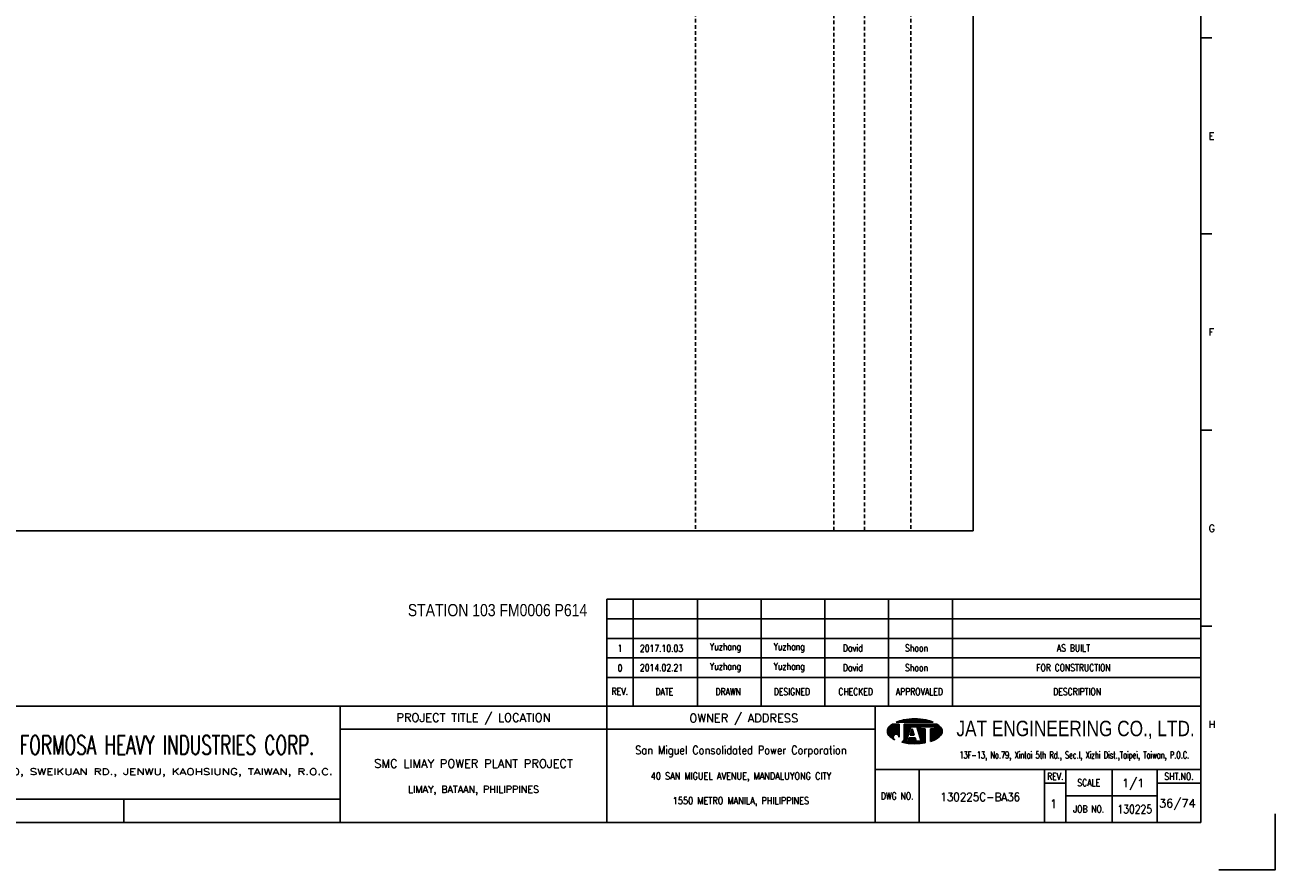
# Model space of a CAD drawing. Extents: x 1498 to 2464, y -122 to 560.
# Tile 2 of 3: x 1952 to 2464, y -122 to 224. Entities that reach past the tile are written whole.
import ezdxf
from ezdxf.enums import TextEntityAlignment as Align

# ---------------------------------------------------------------- set-up
doc = ezdxf.new("R2010")
doc.units = 0
doc.header["$MEASUREMENT"] = 0
doc.linetypes.add('HIDDEN', pattern=[4, 1.5, -1, 1.5])
doc.layers.get('0').update_dxf_attribs({"linetype": 'CONTINUOUS'})
doc.layers.get('DEFPOINTS').update_dxf_attribs({"linetype": 'CONTINUOUS'})
for name, color, linetype in [('B_DIM', 7, 'CONTINUOUS'), ('CON', 4, 'CONTINUOUS'), ('DCS', 7, 'CONTINUOUS'), ('HID', 2, 'HIDDEN'), ('T', 2, 'CONTINUOUS'), ('TEXT', 7, 'CONTINUOUS'), ('圖框CON', 4, 'CONTINUOUS'), ('框線', 6, 'CONTINUOUS')]:
    doc.layers.add(name, color=color, linetype=linetype)
doc.styles.add('AEH', font='simplex', dxfattribs={"width": 0.8, "bigfont": 'ae'})
doc.styles.add('DAYUKP', font='complex', dxfattribs={"bigfont": 'DAYUKP.SHX'})
doc.styles.add('E2', font='simplex.shx', dxfattribs={"height": 2})
doc.styles.add('E3', font='simplex.shx', dxfattribs={"height": 3})
doc.styles.add('ROMANS', font='romans', dxfattribs={"width": 0.8})
doc.styles.add('style3', font='ARIALN.TTF')
doc.styles.add('WMF-Arial0', font='arial.ttf')

# ---------------------------------------------------------------- blocks, each defined once
blk = doc.blocks.new('1880-TITLE_BLK')
at = {"layer": 'TEXT', "color": 2, "linetype": 'Continuous', "style": 'E3'}
for tag, p in [('SCALE', (790.95, 31.17)), ('DWG_NO', (736.41, 26.44)), ('REV', (762.59, 23.97)), ('SHT_NO', (806.74, 23.97))]:
    blk.add_attdef(tag, text='', height=3, dxfattribs=at).set_placement(p, align=Align.MIDDLE)
at = {"layer": 'TEXT', "linetype": 'Continuous', "style": 'E2', "width": 0.6}
for tag, p in [('REV_DATE', (418.65, 19.76)), ('APPR_DATE', (492.93, 19.76))]:
    blk.add_attdef(tag, text='', height=2, dxfattribs=at).set_placement(p, align=Align.MIDDLE_LEFT)
blk = doc.blocks.new('1')
at = {"layer": 'B_DIM'}
for p, q in [((2181.53, 118.11), (1938.08, 118.11)), ((1938.08, 74.29), (1938.08, 118.11)), ((1948.92, 74.29), (1948.92, 118.11)), ((1975.28, 74.29), (1975.28, 118.11)), ((2001.39, 74.29), (2001.39, 118.11)), ((2027.5, 74.29), (2027.5, 118.11)), ((2053.62, 74.29), (2053.62, 118.11)), ((2079.73, 74.29), (2079.73, 118.11)), ((2181.53, 110.07), (1938.08, 110.07)), ((1938.08, 77.93), (1938.08, 104.33)), ((2181.53, 102.03), (1938.08, 102.03)), ((2181.53, 93.99), (1938.08, 93.99)), ((2181.53, 85.95), (1938.08, 85.95))]:
    blk.add_line(p, q, dxfattribs=at)
at = {"layer": 'DEFPOINTS'}
blk.add_lwpolyline([(2189, 7.08), (2211.97, 7.08), (2211.97, 30.05)], dxfattribs=at)
at = {"layer": 'T', "color": 0, "lineweight": -3}
for p, q in [((2053.09, 63.82), (2056.14, 66.87)), ((2053.09, 64.04), (2055.92, 66.87)), ((2053.11, 63.62), (2056.36, 66.87)), ((2053.12, 64.29), (2055.7, 66.87)), ((2053.14, 63.43), (2056.58, 66.87)), ((2053.18, 63.25), (2056.8, 66.87)), ((2053.18, 64.57), (2055.47, 66.87)), ((2053.24, 63.08), (2057.03, 66.87)), ((2053.29, 64.91), (2055.25, 66.87)), ((2053.3, 62.92), (2057.25, 66.87)), ((2053.37, 62.77), (2057.47, 66.87)), ((2053.45, 62.63), (2057.69, 66.87)), ((2053.54, 62.5), (2057.91, 66.86)), ((2053.64, 62.37), (2057.91, 66.64)), ((2056.94, 67.67), (2057.09, 67.82)), ((2057.16, 67.67), (2057.44, 67.95)), ((2057.39, 67.67), (2057.78, 68.07)), ((2057.61, 67.67), (2058.11, 68.18)), ((2057.83, 67.67), (2058.43, 68.27)), ((2058.05, 67.67), (2058.73, 68.35)), ((2058.27, 67.67), (2059.03, 68.43)), ((2058.49, 67.67), (2059.32, 68.49)), ((2058.72, 67.67), (2059.6, 68.55)), ((2058.94, 67.67), (2059.87, 68.6)), ((2059.16, 67.67), (2060.14, 68.65)), ((2059.38, 67.67), (2060.41, 68.7)), ((2059.6, 67.67), (2060.67, 68.74)), ((2059.82, 67.67), (2060.93, 68.77)), ((2060.05, 67.67), (2061.18, 68.81)), ((2060.05, 63.24), (2063.68, 66.87)), ((2060.05, 63.46), (2063.46, 66.87)), ((2060.05, 63.68), (2063.23, 66.87)), ((2060.05, 63.9), (2063.01, 66.87)), ((2060.05, 64.13), (2062.79, 66.87)), ((2060.05, 64.35), (2062.57, 66.87)), ((2060.05, 64.57), (2062.35, 66.87)), ((2060.05, 64.79), (2062.13, 66.87)), ((2060.05, 65.01), (2061.9, 66.87)), ((2060.05, 65.23), (2061.68, 66.87)), ((2060.05, 65.46), (2061.46, 66.87)), ((2060.05, 66.12), (2060.79, 66.87)), ((2060.05, 66.34), (2060.57, 66.87)), ((2060.05, 66.56), (2060.35, 66.87)), ((2060.05, 66.79), (2060.13, 66.87)), ((2060.05, 65.68), (2061.24, 66.87)), ((2060.05, 65.9), (2061.02, 66.87)), ((2060.27, 67.67), (2061.44, 68.84)), ((2060.49, 67.67), (2061.69, 68.87)), ((2060.71, 67.67), (2061.93, 68.89)), ((2060.93, 67.67), (2062.18, 68.91)), ((2061.15, 67.67), (2062.42, 68.93)), ((2061.38, 67.67), (2062.66, 68.95)), ((2061.6, 67.67), (2062.89, 68.97)), ((2061.82, 67.67), (2063.13, 68.98)), ((2062.04, 67.67), (2063.36, 68.99)), ((2062.26, 67.67), (2063.59, 69)), ((2062.48, 67.67), (2063.82, 69)), ((2062.71, 67.67), (2064.04, 69.01)), ((2062.83, 65.8), (2063.9, 66.87)), ((2062.93, 67.67), (2064.27, 69.01)), ((2063.05, 65.8), (2064.12, 66.87)), ((2063.15, 67.67), (2064.49, 69.01)), ((2063.27, 65.8), (2064.34, 66.87)), ((2063.37, 67.67), (2064.71, 69.01)), ((2063.49, 65.8), (2064.56, 66.87)), ((2063.59, 67.67), (2064.92, 69)), ((2063.72, 65.8), (2064.79, 66.87)), ((2063.81, 67.67), (2065.14, 69)), ((2063.94, 65.8), (2065.01, 66.87)), ((2064.04, 67.67), (2065.35, 68.99)), ((2064.16, 65.8), (2065.23, 66.87)), ((2064.26, 67.67), (2065.56, 68.98)), ((2064.38, 65.8), (2065.45, 66.87)), ((2064.48, 67.67), (2065.78, 68.97)), ((2064.6, 65.8), (2065.67, 66.87)), ((2064.7, 67.67), (2065.98, 68.95)), ((2064.82, 65.8), (2065.89, 66.87)), ((2064.92, 67.67), (2066.19, 68.94)), ((2065.05, 65.8), (2066.12, 66.87)), ((2065.14, 67.67), (2066.4, 68.92)), ((2065.16, 65.69), (2066.34, 66.87)), ((2065.22, 65.53), (2066.56, 66.87)), ((2065.27, 65.36), (2066.78, 66.87)), ((2065.32, 65.19), (2067, 66.87)), ((2065.37, 67.67), (2066.6, 68.9)), ((2065.38, 65.02), (2067.22, 66.87)), ((2065.43, 64.85), (2067.45, 66.87)), ((2065.48, 64.69), (2067.67, 66.87)), ((2065.59, 67.67), (2066.8, 68.88)), ((2065.81, 67.67), (2067, 68.86)), ((2066.03, 67.67), (2067.2, 68.84)), ((2066.25, 67.67), (2067.4, 68.82)), ((2066.47, 67.67), (2067.6, 68.79)), ((2066.7, 67.67), (2067.79, 68.77)), ((2066.82, 65.8), (2067.89, 66.87)), ((2066.92, 67.67), (2067.98, 68.74)), ((2067.04, 65.8), (2068.11, 66.87)), ((2067.14, 67.67), (2068.18, 68.71)), ((2067.26, 65.8), (2068.33, 66.87)), ((2067.36, 67.67), (2068.37, 68.68)), ((2067.48, 65.8), (2068.55, 66.87)), ((2067.58, 67.67), (2068.56, 68.64)), ((2067.71, 65.8), (2068.78, 66.87)), ((2067.81, 67.67), (2068.75, 68.61)), ((2067.93, 65.8), (2069, 66.87)), ((2068.03, 67.67), (2068.93, 68.58)), ((2068.15, 65.8), (2069.22, 66.87)), ((2068.25, 67.67), (2069.12, 68.54)), ((2068.37, 65.8), (2069.44, 66.87)), ((2068.47, 67.67), (2069.3, 68.5)), ((2068.59, 65.8), (2069.66, 66.87)), ((2068.69, 67.67), (2069.48, 68.46)), ((2068.81, 65.8), (2069.88, 66.87)), ((2068.91, 67.67), (2069.66, 68.42)), ((2069.04, 65.8), (2070.11, 66.87)), ((2069.14, 67.67), (2069.84, 68.37)), ((2069.26, 65.8), (2070.33, 66.87)), ((2069.36, 67.67), (2070.01, 68.33)), ((2069.48, 65.8), (2070.55, 66.87)), ((2069.58, 67.67), (2070.19, 68.28)), ((2069.7, 65.8), (2070.77, 66.87)), ((2069.8, 67.67), (2070.36, 68.23)), ((2069.92, 65.8), (2070.99, 66.87)), ((2070.02, 67.67), (2070.53, 68.18)), ((2070.14, 65.8), (2071.21, 66.87)), ((2070.24, 67.67), (2070.7, 68.13)), ((2070.37, 65.8), (2071.44, 66.87)), ((2070.47, 67.67), (2070.87, 68.07)), ((2070.59, 65.8), (2071.66, 66.87)), ((2070.69, 67.67), (2071.03, 68.02)), ((2070.81, 65.8), (2071.88, 66.87)), ((2070.91, 67.67), (2071.2, 67.96)), ((2071.03, 65.8), (2072.1, 66.87)), ((2071.13, 67.67), (2071.36, 67.9)), ((2071.25, 65.8), (2072.32, 66.87)), ((2071.35, 67.67), (2071.52, 67.84)), ((2071.47, 65.8), (2072.54, 66.87)), ((2071.57, 67.67), (2071.68, 67.77)), ((2071.7, 65.8), (2072.77, 66.87)), ((2071.8, 67.67), (2071.83, 67.71)), ((2071.92, 65.8), (2072.99, 66.87)), ((2072.14, 65.8), (2073.21, 66.87)), ((2072.36, 65.8), (2073.43, 66.87)), ((2072.58, 65.8), (2073.57, 66.78)), ((2072.62, 65.62), (2073.7, 66.69)), ((2053.61, 65.45), (2054.47, 66.31)), ((2053.74, 62.25), (2057.91, 66.42)), ((2053.84, 62.14), (2057.91, 66.2)), ((2053.95, 62.02), (2057.91, 65.98)), ((2054.07, 61.91), (2057.91, 65.75)), ((2054.18, 61.8), (2057.91, 65.53)), ((2054.29, 61.7), (2057.91, 65.31)), ((2054.41, 61.59), (2057.91, 65.09)), ((2054.53, 61.49), (2057.91, 64.87)), ((2054.65, 61.39), (2057.91, 64.65)), ((2054.78, 61.29), (2055.59, 62.11)), ((2054.9, 61.2), (2055.48, 61.77)), ((2055.03, 61.11), (2055.46, 61.53)), ((2056.12, 62.63), (2057.91, 64.42)), ((2056.46, 62.75), (2057.91, 64.2)), ((2056.7, 62.77), (2057.91, 63.98)), ((2056.9, 62.75), (2057.91, 63.76)), ((2057.08, 62.71), (2057.91, 63.54)), ((2057.23, 62.64), (2057.91, 63.32)), ((2057.37, 62.56), (2057.91, 63.09)), ((2057.5, 62.46), (2057.91, 62.87)), ((2057.61, 62.35), (2057.91, 62.65)), ((2057.7, 62.23), (2057.91, 62.43)), ((2057.79, 62.09), (2057.91, 62.21)), ((2057.85, 61.93), (2057.91, 61.99)), ((2057.89, 61.75), (2057.91, 61.76)), ((2057.91, 61.54), (2057.91, 61.55)), ((2059.09, 59.4), (2061.43, 61.74)), ((2059.86, 60.39), (2061.54, 62.07)), ((2059.98, 60.73), (2061.64, 62.39)), ((2060.03, 61), (2061.74, 62.72)), ((2060.05, 63.02), (2062.67, 65.64)), ((2060.05, 62.8), (2062.57, 65.32)), ((2060.05, 62.57), (2062.47, 64.99)), ((2060.05, 62.35), (2062.36, 64.67)), ((2060.05, 62.13), (2062.26, 64.34)), ((2060.05, 61.91), (2062.16, 64.02)), ((2060.05, 61.69), (2062.05, 63.69)), ((2060.05, 61.46), (2061.95, 63.37)), ((2062.45, 62.32), (2063.71, 63.57)), ((2062.5, 62.58), (2063.65, 63.74)), ((2062.6, 62.91), (2063.6, 63.91)), ((2062.68, 62.32), (2063.76, 63.4)), ((2062.7, 63.23), (2063.55, 64.08)), ((2062.8, 63.56), (2063.49, 64.25)), ((2062.9, 62.32), (2063.81, 63.24)), ((2062.91, 63.88), (2063.44, 64.42)), ((2063.01, 64.2), (2063.39, 64.58)), ((2063.11, 64.53), (2063.33, 64.75)), ((2063.12, 62.32), (2063.87, 63.07)), ((2063.21, 64.85), (2063.28, 64.92)), ((2063.34, 62.32), (2063.92, 62.9)), ((2063.56, 62.32), (2063.97, 62.73)), ((2063.78, 62.32), (2064.03, 62.56)), ((2064.01, 62.32), (2064.08, 62.39)), ((2065.54, 64.52), (2066.74, 65.71)), ((2065.59, 64.35), (2066.74, 65.49)), ((2065.65, 64.18), (2066.74, 65.27)), ((2065.7, 64.01), (2066.74, 65.05)), ((2065.75, 63.84), (2066.9, 65)), ((2065.81, 63.68), (2067.12, 65)), ((2065.86, 63.51), (2067.35, 65)), ((2065.91, 63.34), (2067.57, 65)), ((2065.97, 63.17), (2067.79, 65)), ((2066.02, 63), (2068.01, 65)), ((2066.07, 62.84), (2068.23, 65)), ((2066.13, 62.67), (2068.46, 65)), ((2066.18, 62.5), (2068.61, 64.93)), ((2066.23, 62.33), (2068.61, 64.71)), ((2066.29, 62.16), (2068.61, 64.48)), ((2066.34, 61.99), (2068.61, 64.26)), ((2066.39, 61.83), (2068.61, 64.04)), ((2066.45, 61.66), (2068.61, 63.82)), ((2066.5, 61.49), (2068.61, 63.6)), ((2066.56, 61.32), (2068.61, 63.38)), ((2066.61, 61.15), (2068.61, 63.15)), ((2066.66, 60.99), (2068.61, 62.93)), ((2066.72, 60.82), (2068.61, 62.71)), ((2066.77, 60.65), (2068.61, 62.49)), ((2066.82, 60.48), (2068.61, 62.27)), ((2066.88, 60.31), (2068.61, 62.05)), ((2066.93, 60.14), (2068.61, 61.82)), ((2066.98, 59.98), (2068.61, 61.6)), ((2070.75, 63.08), (2074.07, 66.4)), ((2070.75, 62.86), (2074.19, 66.3)), ((2070.75, 62.63), (2074.31, 66.2)), ((2070.75, 62.41), (2074.43, 66.09)), ((2070.75, 62.19), (2074.54, 65.98)), ((2070.75, 61.97), (2074.66, 65.87)), ((2070.75, 61.75), (2074.77, 65.76)), ((2070.75, 61.53), (2074.87, 65.65)), ((2070.75, 61.3), (2074.98, 65.53)), ((2070.75, 61.08), (2075.08, 65.41)), ((2070.75, 60.86), (2075.17, 65.28)), ((2070.75, 60.64), (2075.25, 65.14)), ((2070.75, 63.96), (2071.78, 65)), ((2070.75, 63.74), (2072, 65)), ((2070.75, 63.52), (2072.22, 65)), ((2070.75, 63.3), (2072.45, 65)), ((2070.75, 64.41), (2071.34, 65)), ((2070.75, 64.19), (2071.56, 65)), ((2070.75, 64.85), (2070.89, 65)), ((2070.75, 64.63), (2071.12, 65)), ((2070.75, 60.42), (2075.33, 64.99)), ((2070.75, 60.2), (2075.39, 64.84)), ((2070.75, 59.97), (2075.45, 64.67)), ((2070.75, 59.75), (2075.5, 64.5)), ((2071.07, 59.85), (2075.53, 64.32)), ((2071.42, 59.97), (2075.56, 64.12)), ((2071.78, 60.12), (2075.57, 63.9)), ((2072.17, 60.28), (2075.55, 63.67)), ((2072.59, 60.48), (2075.51, 63.4)), ((2072.62, 65.39), (2073.83, 66.6)), ((2072.62, 65.17), (2073.95, 66.5)), ((2073.08, 60.75), (2075.42, 63.1)), ((2073.74, 61.19), (2075.24, 62.69)), ((2055.16, 61.01), (2055.47, 61.33)), ((2055.3, 60.93), (2055.52, 61.15)), ((2055.43, 60.84), (2055.59, 60.99)), ((2055.57, 60.76), (2055.67, 60.85)), ((2055.71, 60.67), (2055.76, 60.73)), ((2055.85, 60.59), (2055.88, 60.62)), ((2056, 60.52), (2056, 60.52)), ((2056.14, 60.44), (2056.14, 60.44)), ((2059.28, 59.36), (2061.33, 61.42)), ((2059.46, 59.32), (2061.23, 61.09)), ((2059.64, 59.29), (2061.12, 60.77)), ((2059.83, 59.25), (2061.02, 60.44)), ((2060.02, 59.22), (2060.92, 60.12)), ((2060.05, 61.24), (2060.05, 61.24)), ((2060.21, 59.19), (2060.93, 59.91)), ((2060.4, 59.16), (2061.15, 59.91)), ((2060.59, 59.13), (2061.38, 59.91)), ((2060.78, 59.1), (2061.6, 59.91)), ((2060.98, 59.07), (2063.16, 61.25)), ((2061.17, 59.04), (2063.38, 61.25)), ((2061.37, 59.02), (2063.6, 61.25)), ((2061.57, 59), (2063.82, 61.25)), ((2061.68, 59.99), (2062.94, 61.25)), ((2061.77, 58.97), (2064.04, 61.25)), ((2061.78, 60.32), (2062.71, 61.25)), ((2061.88, 60.64), (2062.49, 61.25)), ((2061.97, 58.95), (2064.27, 61.25)), ((2061.99, 60.96), (2062.27, 61.25)), ((2062.17, 58.94), (2064.45, 61.21)), ((2062.38, 58.92), (2064.51, 61.05)), ((2062.58, 58.9), (2064.56, 60.88)), ((2062.79, 58.89), (2064.61, 60.71)), ((2063, 58.88), (2064.67, 60.54)), ((2063.21, 58.87), (2064.72, 60.37)), ((2063.43, 58.86), (2064.77, 60.2)), ((2063.64, 58.85), (2064.82, 60.03)), ((2063.86, 58.85), (2064.92, 59.91)), ((2064.08, 58.84), (2065.15, 59.91)), ((2064.3, 58.84), (2065.37, 59.91)), ((2064.52, 58.84), (2065.59, 59.91)), ((2064.74, 58.85), (2065.81, 59.91)), ((2064.97, 58.85), (2066.03, 59.91)), ((2065.2, 58.86), (2066.25, 59.91)), ((2065.43, 58.87), (2066.48, 59.91)), ((2065.66, 58.88), (2066.7, 59.91)), ((2065.9, 58.89), (2066.92, 59.91)), ((2066.14, 58.91), (2068.61, 61.38)), ((2066.38, 58.93), (2068.61, 61.16)), ((2066.62, 58.95), (2068.61, 60.94)), ((2066.87, 58.97), (2068.61, 60.72)), ((2067.11, 59), (2068.61, 60.49)), ((2067.37, 59.03), (2068.61, 60.27)), ((2067.62, 59.06), (2068.61, 60.05)), ((2067.88, 59.1), (2068.61, 59.83)), ((2068.14, 59.14), (2068.61, 59.61)), ((2068.4, 59.18), (2068.61, 59.38))]:
    blk.add_line(p, q, dxfattribs=at)
at = {"layer": 'T', "lineweight": -3}
for p, q in [((2057.91, 66.87), (2055.21, 66.87)), ((2056.73, 67.67), (2071.93, 67.67)), ((2057.91, 66.87), (2057.91, 61.52)), ((2073.45, 66.87), (2060.05, 66.87)), ((2060.05, 66.33), (2060.05, 66.87)), ((2060.05, 66.87), (2060.05, 61.23)), ((2061.8, 63.05), (2060.05, 61.24)), ((2060.85, 59.91), (2062.72, 65.8)), ((2063.26, 65), (2062.41, 62.32)), ((2062.41, 62.32), (2064.1, 62.32)), ((2062.72, 65.8), (2065.13, 65.8)), ((2064.1, 62.32), (2063.26, 65)), ((2063.79, 65.8), (2065.13, 65.8)), ((2065.13, 65.8), (2067, 59.91)), ((2066.74, 65.8), (2072.62, 65.8)), ((2066.74, 65), (2066.74, 65.8)), ((2068.61, 65), (2066.74, 65)), ((2068.61, 65), (2068.61, 59.21)), ((2072.62, 65), (2070.75, 65)), ((2070.75, 65), (2070.75, 59.74)), ((2072.62, 65.8), (2072.62, 65)), ((2061.65, 59.91), (2060.85, 59.91)), ((2062.08, 61.25), (2061.65, 59.91)), ((2064.44, 61.25), (2062.08, 61.25)), ((2064.86, 59.91), (2064.44, 61.25)), ((2067, 59.91), (2064.86, 59.91))]:
    blk.add_line(p, q, dxfattribs=at)
for centre, major_axis, start_param, end_param in [((2059.72, 60.14), (-5.73, 5.73), 6.088179, 6.3272), ((2062.5, 54), (-10.49, 10.49), 5.683021, 5.897183), ((2064.33, 44.23), (-17.52, 17.52), 5.497787, 5.683021), ((2064.33, 44.23), (17.52, 17.52), 0.600164, 0.785398), ((2066.16, 54), (10.49, 10.49), 0.386002, 0.600164), ((2068.93, 60.14), (-5.73, 5.73), 4.668374, 4.907395), ((2055.58, 63.92), (1.76, 1.76), 1.614811, 2.356194), ((2055.58, 63.92), (-1.76, 1.76), 0.785398, 1.526782), ((2059.72, 67.71), (5.73, 5.73), 3.097578, 3.478972), ((2056.68, 61.54), (-0.868, 0.868), 3.906164, 8.245601), ((2068.93, 67.71), (-5.73, 5.73), 2.781027, 3.185607), ((2073.07, 63.92), (-1.76, 1.76), 3.926991, 4.668374), ((2073.07, 63.92), (1.76, 1.76), 4.756403, 5.497787), ((2057.88, 61.28), (1.53, 1.53), 4.470635, 5.546585), ((2064.33, 83.62), (17.52, 17.52), 3.710226, 3.926991), ((2064.33, 83.62), (17.52, 17.52), 3.926991, 4.100643), ((2066.16, 73.85), (-10.49, 10.49), 2.670765, 2.781027)]:
    blk.add_ellipse(centre, major_axis=major_axis, ratio=1, start_param=start_param, end_param=end_param, dxfattribs=at)
at = {"layer": '圖框CON'}
for p, q in [((2186.14, 348.2), (2181.53, 348.2)), ((2186.14, 267.8), (2181.53, 267.8)), ((2186.14, 187.4), (2181.53, 187.4)), ((2186.14, 107), (2181.53, 107)), ((2048.1, 48.3), (2181.53, 48.3)), ((2066.14, 48.3), (2066.14, 26.6)), ((2117.55, 48.3), (2117.55, 26.6)), ((2126.28, 48.3), (2126.28, 26.6)), ((2145.25, 26.6), (2145.25, 48.3)), ((2163.72, 26.6), (2163.72, 48.3)), ((2117.55, 42.62), (2126.28, 42.62)), ((2163.72, 42.62), (2181.53, 42.62)), ((1740.17, 36.15), (1740.17, 26.6)), ((2126.28, 37.45), (2163.72, 37.45))]:
    blk.add_line(p, q, dxfattribs=at)
for points in [[(1828.89, 26.6), (1828.89, 74.29)], [(1938.08, 26.6), (1938.08, 74.29)], [(2048.1, 26.6), (2048.1, 74.29)], [(2048.1, 64.75), (1828.89, 64.75)], [(1828.89, 36.15), (1802.67, 36.15), (1651.45, 36.15)]]:
    blk.add_lwpolyline(points, dxfattribs=at)
at = {"layer": '框線'}
for p, q in [((2181.53, 26.6), (2181.53, 669.81)), ((2181.53, 74.29), (1308.62, 74.29)), ((2181.53, 26.6), (1308.62, 26.6))]:
    blk.add_line(p, q, dxfattribs=at)
at = {"style": 'DAYUKP'}
for s, p in [('E', (2184.79, 307.99)), ('F', (2184.79, 227.59)), ('G', (2184.79, 147.19)), ('H', (2184.79, 66.79))]:
    blk.add_text(s, height=2.87, dxfattribs=at).set_placement(p, align=Align.MIDDLE_LEFT)
at = {"style": 'WMF-Arial0', "width": 0.8}
blk.add_text('JAT ENGINEERING CO., LTD.', height=6.3172, dxfattribs=at).set_placement((2130.24, 64.55), align=Align.MIDDLE)
at = {"color": 90, "ltscale": 500, "style": 'ROMANS', "width": 0.65}
blk.add_text('FORMOSA HEAVY INDUSTRIES CORP.', height=7.7366, dxfattribs=at).set_placement((1757.9, 58.28), align=Align.MIDDLE)
at = {"color": 2, "ltscale": 500, "style": 'ROMANS', "width": 0.85}
blk.add_text('San Miguel Consolidated Power Corporation', height=3.4457, dxfattribs=at).set_placement((1993.09, 56.23), align=Align.MIDDLE_CENTER)
at = {"color": 2, "ltscale": 500, "style": 'ROMANS'}
for s, height, p in [('SMC LIMAY POWER PLANT PROJECT', 3.4457, (1883.48, 50.7)), ('LIMAY, BATAAN, PHILIPPINES', 2.8714, (1883.48, 40.08))]:
    blk.add_text(s, height=height, dxfattribs=at).set_placement(p, align=Align.MIDDLE_CENTER)
at = {"color": 4, "ltscale": 500, "style": 'ROMANS', "width": 0.85}
for s, p in [('40 SAN MIGUEL AVENUE, MANDALUYONG CITY', (1993.09, 45.61)), ('1550 METRO MANILA, PHILIPPINES', (1993.09, 35.51))]:
    blk.add_text(s, height=2.8714, dxfattribs=at).set_placement(p, align=Align.MIDDLE_CENTER)
at = {"layer": 'B_DIM', "style": 'AEH', "width": 0.8}
for s, height, p in [('REV.', 2.871, (1943.45, 80.37)), ('DATE', 2.871, (1961.68, 80.21)), ('DESIGNED', 2.871, (2013.98, 80.12)), ('CHECKED', 2.871, (2040.1, 80.12)), ('APPROVALED', 2.871, (2066.21, 80.12)), ('DESCRIPTION', 2.8714, (2130.87, 80.12)), ('DRAWN', 2.871, (1987.87, 80.12))]:
    blk.add_text(s, height=height, dxfattribs=at).set_placement(p, align=Align.MIDDLE)
at = {"layer": 'HID', "ltscale": 500, "style": 'ROMANS'}
for s, p in [('PROJECT TITLE / LOCATION', (1883.48, 69.28)), ('OWNER / ADDRESS', (1994.25, 69.12))]:
    blk.add_text(s, height=3.4457, dxfattribs=at).set_placement(p, align=Align.MIDDLE)
at = {"layer": 'HID', "style": 'ROMANS', "width": 1.216198}
blk.add_text('100, SWEIKUAN RD., JENWU, KAOHSIUNG, TAIWAN, R.O.C.', height=2.5897, dxfattribs=at).set_placement((1688.31, 46.06), (1825.84, 46.06), align=Align.FIT)
at = {"layer": 'HID', "color": 7, "style": 'ROMANS', "width": 0.8}
for s, p in [('REV.', (2121.92, 45.46)), ('SHT.NO.', (2172.62, 45.46)), ('SCALE', (2135.64, 42.87)), ('DWG NO.', (2057.12, 37.45)), ('JOB NO.', (2135.64, 32.03))]:
    blk.add_text(s, height=2.871, dxfattribs=at).set_placement(p, align=Align.MIDDLE)
at = {"layer": 'T', "color": 2, "ltscale": 500, "style": 'ROMANS', "width": 0.65}
blk.add_text('13F-13, No.79, Xintai 5th Rd., Sec.I, Xizhi Dist.,Taipei, Taiwan, P.O.C.', height=2.8714, dxfattribs=at).set_placement((2129.74, 52.81), align=Align.CENTER)

msp = doc.modelspace()

# ---------------------------------------------------------------- linework, layer by layer
at = {"layer": 'CON'}
msp.add_lwpolyline([(1626.3, 516.57), (2340.3, 516.57), (2340.3, 16.77), (1626.3, 16.77)], close=True, dxfattribs=at)
at = {"layer": 'HID'}
for p, q in [((2226.55, 516.57), (2226.55, 16.77)), ((2283.25, 515.87), (2283.25, 16.77)), ((2295.85, 515.87), (2295.85, 16.77)), ((2314.75, 516.57), (2314.75, 16.77))]:
    msp.add_line(p, q, dxfattribs=at)

# ---------------------------------------------------------------- block references
msp.add_blockref('1', (252.08, -129.4))
at = {"layer": 'TEXT', "color": 0}
ref = msp.add_blockref('1880-TITLE_BLK', (1497.42, -122.74), dxfattribs=dict(at, xscale=1.148576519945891, yscale=1.148576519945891, zscale=1.148576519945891))
ref.add_attrib('DWG_NO', '130225C-BA36', dxfattribs={"color": 2, "linetype": 'Continuous', "height": 3.4457, "style": 'E3', "width": 0.9}).set_placement((2343.25, -92.37), align=Align.MIDDLE)
ref.add_attrib('REV', '1', dxfattribs={"color": 2, "linetype": 'Continuous', "height": 3.45, "style": 'E3'}).set_placement((2373.32, -95.21), align=Align.MIDDLE)
ref.add_attrib('SCALE', '1/1', dxfattribs={"color": 2, "linetype": 'Continuous', "height": 3.446, "style": 'E3'}).set_placement((2405.89, -86.95), align=Align.MIDDLE)
ref.add_attrib('SHT_NO', '36/74', dxfattribs={"color": 2, "linetype": 'Continuous', "height": 3.446, "style": 'E3'}).set_placement((2424.03, -95.21), align=Align.MIDDLE)

# ---------------------------------------------------------------- texts
at = {"layer": 'DCS', "linetype": 'ByBlock', "style": 'style3'}
msp.add_text('STATION 103 FM0006 P614', height=5, dxfattribs=at).set_placement((2108.64, -18.29))
at = {"layer": 'T', "style": 'AEH', "width": 0.8}
for s, height, p in [('1', 2.87, (2195.61, -31.43)), ('2017.10.03', 2.871, (2212.62, -31.39)), ('Yuzhang', 2.871, (2238.81, -31.31)), ('Yuzhang', 2.871, (2264.93, -31.31)), ('David', 2.871, (2291.04, -31.31)), ('Shoon', 2.871, (2317.15, -31.31)), ('AS BUILT', 2.871, (2381.42, -31.31)), ('0', 2.87, (2195.61, -39.47)), ('2014.02.21', 2.871, (2212.62, -39.43)), ('Yuzhang', 2.871, (2238.81, -39.35)), ('Yuzhang', 2.871, (2264.93, -39.35)), ('David', 2.871, (2291.04, -39.35)), ('Shoon', 2.871, (2317.15, -39.35)), ('FOR CONSTRUCTION', 2.8714, (2381.42, -39.35))]:
    msp.add_text(s, height=height, dxfattribs=at).set_placement(p, align=Align.MIDDLE)
at = {"layer": 'TEXT', "color": 2, "style": 'E3', "width": 0.8}
msp.add_text('130225', height=3.446, dxfattribs=at).set_placement((2406.56, -97.38), align=Align.MIDDLE_CENTER)

doc.saveas('drawing.dxf')
